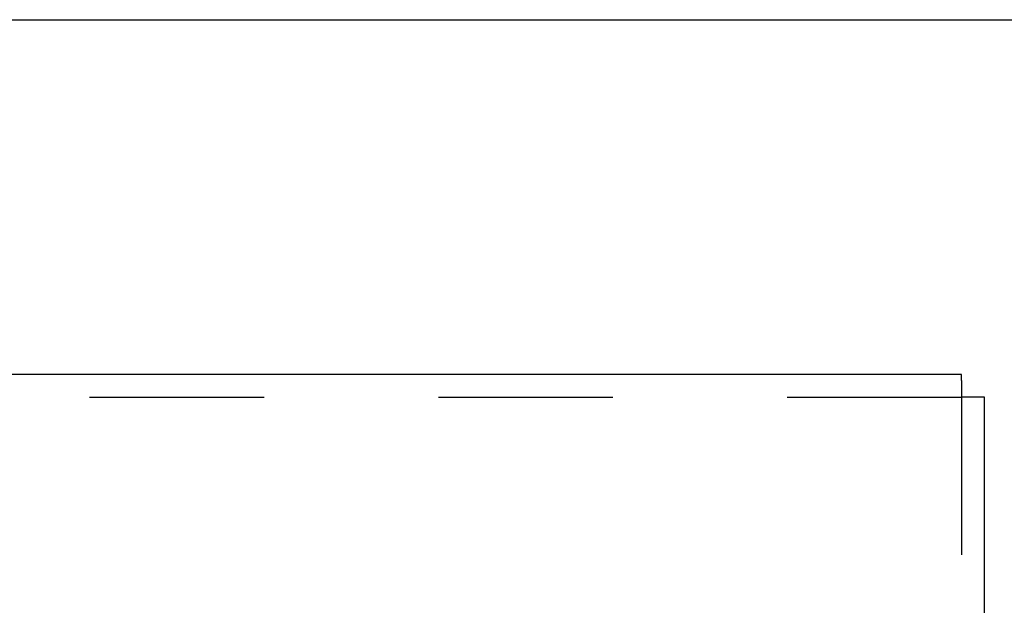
# Model space of a CAD drawing. Header units: inches. Extents: x 0 to 82.5, y 0 to 53.4.
# Tile 81 of 128: x 35.3 to 37.9, y 51.9 to 53.4. Entities that reach past the tile are written whole.
import ezdxf

# ---------------------------------------------------------------- set-up
doc = ezdxf.new("R2010")
doc.units = ezdxf.units.IN
doc.header["$LTSCALE"] = 4.538835
doc.header["$MEASUREMENT"] = 0
doc.linetypes.add('HIDDEN', pattern=[0.2, 0.1, -0.1])
doc.layers.get('0').update_dxf_attribs({"linetype": 'CONTINUOUS'})
doc.layers.add('DEFAULT_2', color=8, linetype='HIDDEN')

msp = doc.modelspace()

# ---------------------------------------------------------------- linework, layer by layer
at = {"color": 7, "linetype": 'Continuous'}
for p, q in [((0, 53.3981), (82.5243, 53.3981)), ((37.8292, 52.4167), (37.7692, 52.4167))]:
    msp.add_line(p, q, dxfattribs=at)
at = {"color": 3, "linetype": 'Continuous'}
for p, q in [((37.7692, 52.4757), (21.8892, 52.4757)), ((37.7692, 52.4597), (37.7692, 52.4757)), ((37.8292, 37.9256), (37.8292, 52.4167))]:
    msp.add_line(p, q, dxfattribs=at)
at = {"layer": 'DEFAULT_2', "color": 8, "linetype": 'HIDDEN'}
for p, q in [((37.7692, 52.4597), (37.7692, 51.7309)), ((37.7692, 52.4157), (21.8892, 52.4157))]:
    msp.add_line(p, q, dxfattribs=at)

doc.saveas('drawing.dxf')
